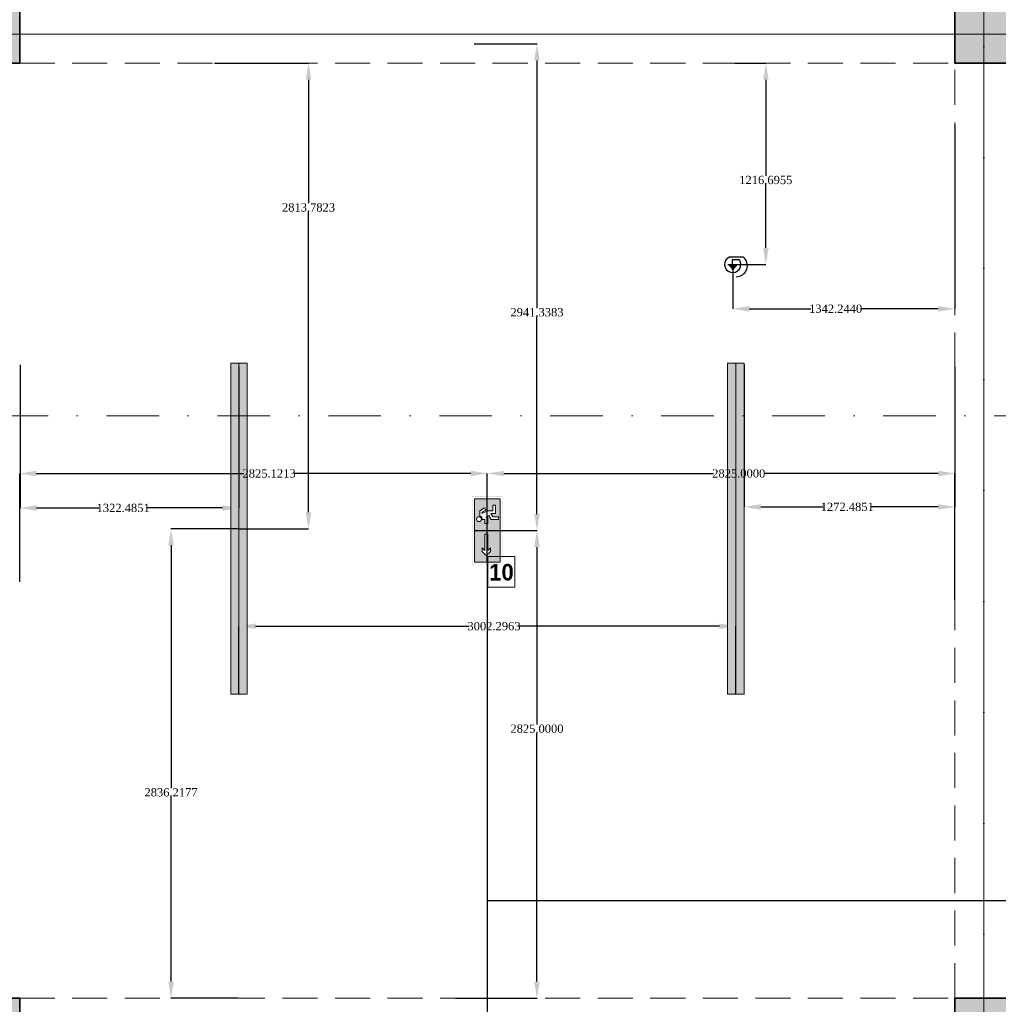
# Model space of a CAD drawing. Header units: inches. Extents: x -177438 to 34922, y -9538 to 55319.
# Tile 38 of 59: x 1944 to 7856, y 5760 to 11710. Entities that reach past the tile are written whole.
import ezdxf
from ezdxf.enums import TextEntityAlignment as Align

# ---------------------------------------------------------------- set-up
doc = ezdxf.new("R2010")
doc.units = ezdxf.units.IN
doc.header["$MEASUREMENT"] = 0
doc.set_wipeout_variables(frame=1)
doc.linetypes.add('Dot & Dashed', pattern=[670.277762, 317.5, -176.388889, 0, -176.388874])
doc.linetypes.add('Hidden', pattern=[317.5, 211.666667, -105.833333])
for name, color, linetype in [('- ავარიული განათება', 7, 'Continuous'), ('- განათება', 7, 'Continuous'), ('Marker - Section', 7, 'Continuous'), ('Structural - Bearing', 7, 'Continuous'), ('Structural - Grid', 7, 'Continuous')]:
    doc.layers.add(name, color=color, linetype=linetype)
for name, color, linetype, lineweight, true_color in [('Marker - Section_Pen_No__108', 7, 'Continuous', 13, 0xfd8379), ('Structural - Bearing_Pen_No__102', 7, 'Continuous', 13, 0xcccccc), ('Structural - Bearing_Pen_No__161', 7, 'Continuous', 13, 0x6a6a6a), ('Structural - Bearing_Pen_No__28', 7, 'Continuous', 35, 0xa80f02), ('Structural - Bearing_Pen_No__81', 7, 'Continuous', 20, 0x6a6a6a), ('Structural - Grid_Pen_No__81', 7, 'Continuous', 20, 0x6a6a6a)]:
    doc.layers.add(name, color=color, linetype=linetype, lineweight=lineweight, true_color=true_color)
doc.layers.add('New_Annotation - Text_Pen_No__20', color=1, linetype='Continuous', lineweight=0)
doc.layers.add('Structural - Bearing_Pen_No__20', color=1, linetype='Continuous', lineweight=0)
doc.styles.add('GENERATED_STYLE_3', font='txt')
doc.styles.add('GENERATED_STYLE_4', font='txt')
doc.styles.get("Standard").update_dxf_attribs({"font": 'arial.ttf'})
doc.dimstyles.get("Standard").update_dxf_attribs({"dimtxt": 0.18, "dimasz": 0.18, "dimexe": 0.18, "dimexo": 0.0625, "dimgap": 0.09, "dimtad": 0, "dimtih": 1, "dimtoh": 1, "dimdec": 4, "dimzin": 0, "dimdsep": 46, "dimtxsty": 'Standard', "dimcen": 0.09, "dimadec": 0, "dimazin": 0, "dimtfac": 1, "dimtdec": 4, "dimtofl": 0, "dimtmove": 0, "dimatfit": 3, "dimfxl": 1, "dimtolj": 1, "dimtzin": 0, "dimarcsym": 0})

# ---------------------------------------------------------------- blocks, each defined once
blk = doc.blocks.new('Column_16', base_point=(-29008.8, 32663))
at = {"layer": 'Structural - Bearing_Pen_No__161', "linetype": 'Continuous', "lineweight": 0, "true_color": 0x6a6a6a}
blk.add_hatch(color=251, dxfattribs=at).paths.add_polyline_path([(-28833.8, 32488), (-28833.8, 32838), (-29183.8, 32838), (-29183.8, 32488)])
at = {"layer": 'Structural - Bearing_Pen_No__20', "color": 1, "linetype": 'Continuous', "lineweight": 0}
for p, q in [((-29008.8, 32743), (-29008.8, 32918)), ((-29088.8, 32663), (-29263.8, 32663)), ((-28928.8, 32663), (-28753.8, 32663)), ((-29008.8, 32583), (-29008.8, 32408))]:
    blk.add_line(p, q, dxfattribs=at)
blk.add_point((-29008.8, 32663), dxfattribs=at)
at = {"layer": 'Structural - Bearing_Pen_No__28', "color": 14, "linetype": 'Continuous', "lineweight": 35, "true_color": 0xa80f02, "flags": 128}
blk.add_lwpolyline([(-28833.8, 32488), (-28833.8, 32838), (-29183.8, 32838), (-29183.8, 32488)], close=True, dxfattribs=at)
blk = doc.blocks.new('Column_18', base_point=(-29008.8, 26663))
at = {"layer": 'Structural - Bearing_Pen_No__161', "linetype": 'Continuous', "lineweight": 0, "true_color": 0x6a6a6a}
blk.add_hatch(color=251, dxfattribs=at).paths.add_polyline_path([(-28833.8, 26488), (-28833.8, 26838), (-29183.8, 26838), (-29183.8, 26488)])
at = {"layer": 'Structural - Bearing_Pen_No__20', "color": 1, "linetype": 'Continuous', "lineweight": 0}
for p, q in [((-29008.8, 26743), (-29008.8, 26918)), ((-29088.8, 26663), (-29263.8, 26663)), ((-28928.8, 26663), (-28753.8, 26663)), ((-29008.8, 26583), (-29008.8, 26408))]:
    blk.add_line(p, q, dxfattribs=at)
blk.add_point((-29008.8, 26663), dxfattribs=at)
at = {"layer": 'Structural - Bearing_Pen_No__28', "color": 14, "linetype": 'Continuous', "lineweight": 35, "true_color": 0xa80f02, "flags": 128}
blk.add_lwpolyline([(-28833.8, 26488), (-28833.8, 26838), (-29183.8, 26838), (-29183.8, 26488)], close=True, dxfattribs=at)
blk = doc.blocks.new('Column_20', base_point=(-23008.8, 32663))
at = {"layer": 'Structural - Bearing_Pen_No__161', "linetype": 'Continuous', "lineweight": 0, "true_color": 0x6a6a6a}
blk.add_hatch(color=251, dxfattribs=at).paths.add_polyline_path([(-22833.8, 32488), (-22833.8, 32838), (-23183.8, 32838), (-23183.8, 32488)])
at = {"layer": 'Structural - Bearing_Pen_No__20', "color": 1, "linetype": 'Continuous', "lineweight": 0}
for p, q in [((-23008.8, 32743), (-23008.8, 32918)), ((-23088.8, 32663), (-23263.8, 32663)), ((-22928.8, 32663), (-22753.8, 32663)), ((-23008.8, 32583), (-23008.8, 32408))]:
    blk.add_line(p, q, dxfattribs=at)
blk.add_point((-23008.8, 32663), dxfattribs=at)
at = {"layer": 'Structural - Bearing_Pen_No__28', "color": 14, "linetype": 'Continuous', "lineweight": 35, "true_color": 0xa80f02, "flags": 128}
blk.add_lwpolyline([(-22833.8, 32488), (-22833.8, 32838), (-23183.8, 32838), (-23183.8, 32488)], close=True, dxfattribs=at)
blk = doc.blocks.new('Column_22', base_point=(-23008.8, 26663))
at = {"layer": 'Structural - Bearing_Pen_No__161', "linetype": 'Continuous', "lineweight": 0, "true_color": 0x6a6a6a}
blk.add_hatch(color=251, dxfattribs=at).paths.add_polyline_path([(-22833.8, 26488), (-22833.8, 26838), (-23183.8, 26838), (-23183.8, 26488)])
at = {"layer": 'Structural - Bearing_Pen_No__20', "color": 1, "linetype": 'Continuous', "lineweight": 0}
for p, q in [((-23008.8, 26743), (-23008.8, 26918)), ((-23088.8, 26663), (-23263.8, 26663)), ((-22928.8, 26663), (-22753.8, 26663)), ((-23008.8, 26583), (-23008.8, 26408))]:
    blk.add_line(p, q, dxfattribs=at)
blk.add_point((-23008.8, 26663), dxfattribs=at)
at = {"layer": 'Structural - Bearing_Pen_No__28', "color": 14, "linetype": 'Continuous', "lineweight": 35, "true_color": 0xa80f02, "flags": 128}
blk.add_lwpolyline([(-22833.8, 26488), (-22833.8, 26838), (-23183.8, 26838), (-23183.8, 26488)], close=True, dxfattribs=at)
blk = doc.blocks.new('Standard grid marker')
at = {"layer": 'Structural - Grid_Pen_No__81', "color": 251, "linetype": 'Continuous', "lineweight": 20, "true_color": 0x6a6a6a}
blk.add_line((1000, 0), (51328.1, 0), dxfattribs=at)
at = {"layer": 'Structural - Grid_Pen_No__81', "color": 251, "lineweight": 20, "true_color": 0x6a6a6a, "style": 'GENERATED_STYLE_3'}
for tag, p in [('AC_MarkerText_1_0', (-100, -144)), ('AC_MarkerText_1_1', (52428.1, -144))]:
    blk.add_attdef(tag, text='', height=100, rotation=180, dxfattribs=at).set_placement(p, align=Align.TOP_CENTER)
blk = doc.blocks.new('Standard grid marker_2')
at = {"layer": 'Structural - Grid_Pen_No__81', "color": 251, "linetype": 'Continuous', "lineweight": 20, "true_color": 0x6a6a6a}
blk.add_line((1000, 0), (27734.9, 0), dxfattribs=at)
at = {"layer": 'Structural - Grid_Pen_No__81', "color": 251, "lineweight": 20, "true_color": 0x6a6a6a, "style": 'GENERATED_STYLE_3'}
for tag, p in [('AC_MarkerText_1_0', (-1.5, -46.7)), ('AC_MarkerText_1_1', (28933.4, -46.7))]:
    blk.add_attdef(tag, text='', height=100, rotation=270, dxfattribs=at).set_placement(p, align=Align.TOP_CENTER)
blk = doc.blocks.new('Beam_5', base_point=(-23008.8, 14663))
at = {"layer": 'Structural - Bearing_Pen_No__102', "color": 254, "linetype": 'Hidden', "lineweight": 13, "true_color": 0xcccccc}
blk.add_line((-23183.8, 26838), (-23183.8, 32488), dxfattribs=at)
at = {"layer": 'Structural - Bearing_Pen_No__81', "color": 251, "linetype": 'Dot & Dashed', "lineweight": 20, "true_color": 0x6a6a6a}
blk.add_line((-23008.8, 14663), (-23008.8, 39096.2), dxfattribs=at)
blk = doc.blocks.new('Beam_12', base_point=(-47008.8, 26663))
at = {"layer": 'Structural - Bearing_Pen_No__102', "color": 254, "linetype": 'Hidden', "lineweight": 13, "true_color": 0xcccccc}
blk.add_line((-28833.8, 26838), (-23183.8, 26838), dxfattribs=at)
blk = doc.blocks.new('Beam_13', base_point=(-47008.8, 32663))
at = {"layer": 'Structural - Bearing_Pen_No__102', "color": 254, "linetype": 'Hidden', "lineweight": 13, "true_color": 0xcccccc}
blk.add_line((-28833.8, 32488), (-23183.8, 32488), dxfattribs=at)
at = {"layer": 'Structural - Bearing_Pen_No__81', "color": 251, "linetype": 'Dot & Dashed', "lineweight": 20, "true_color": 0x6a6a6a}
blk.add_line((-47008.8, 32663), (991.2, 32663), dxfattribs=at)
blk = doc.blocks.new('Cutting Plane_2', base_point=(3944.3, 35559.3))
at = {"layer": 'Marker - Section_Pen_No__108', "color": 11, "linetype": 'Dot & Dashed', "lineweight": 13, "true_color": 0xfd8379}
blk.add_line((-19947.3, 30356.7), (-47933.8, 30356.7), dxfattribs=at)
blk = doc.blocks.new('მოძრაობის დეტექტორი')
at = {"layer": '- განათება'}
h = blk.add_hatch(color=6, dxfattribs=at)
h.dxf.hatch_style = 1
h.paths.add_polyline_path([(-100, -1), (1, -123), (100, 1)])
at = {"layer": '- განათება', "color": 6}
for p, q in [((-100, -1), (100, 1)), ((-58, 165), (233, 165)), ((0, 106), (143, 106)), ((1, -123), (100, 1))]:
    blk.add_line(p, q, dxfattribs=at)
blk.add_lwpolyline([(0, 0), (0, 106)], dxfattribs=at)
for centre, radius, start, end in [((3, 0), 176, 110.3272, 37.1447), ((77, -23), 245, 270.0765, 50.2358)]:
    blk.add_arc(centre, radius, start, end, dxfattribs=at)
blk = doc.blocks.new('მოძრაობის დედექტორი')
at = {"layer": '- განათება', "color": 6}
blk.add_blockref('მოძრაობის დეტექტორი', (0, 0), dxfattribs=at)
blk = doc.blocks.new('*D886')
at = {"layer": '- განათება', "color": 0, "lineweight": -2, "transparency": 16777216}
for p, q in [((3120.4, 11447.3), (3689, 11447.3)), ((3688.8, 11347.3), (3688.8, 10600.6)), ((3688.8, 8733.5), (3688.8, 10549.4)), ((3268.6, 8633.5), (3689, 8633.5))]:
    blk.add_line(p, q, dxfattribs=at)
at = {"layer": '- განათება', "color": 0, "transparency": 16777216}
for points in [[(3672.1, 11347.3), (3705.5, 11347.3), (3688.8, 11447.3)], [(3672.1, 8733.5), (3705.5, 8733.5), (3688.8, 8633.5)]]:
    blk.add_solid(points, dxfattribs=at)
at = {"layer": 'Defpoints', "color": 0, "transparency": 16777216}
for p in [(3120.3, 11447.3), (3688.8, 11447.3), (3268.5, 8633.5)]:
    blk.add_point(p, dxfattribs=at)
at = {"layer": '- განათება', "color": 0, "transparency": 16777216, "insert": (3688.8, 10575), "char_height": 50, "attachment_point": 5}
blk.add_mtext('\\A1;{\\fSylfaen|b0|i0|c0|p18;2813.7823}', dxfattribs=at)
blk = doc.blocks.new('*D884')
at = {"layer": '- განათება', "color": 0, "lineweight": -2, "transparency": 16777216}
for p, q in [((3268.5, 7633.6), (3268.5, 8044.7)), ((3368.5, 8044.5), (4657.9, 8044.5)), ((6170.8, 8044.5), (4960.7, 8044.5)), ((6270.8, 7633.6), (6270.8, 8044.7))]:
    blk.add_line(p, q, dxfattribs=at)
at = {"layer": '- განათება', "color": 0, "transparency": 16777216}
for points in [[(3368.5, 8061.2), (3368.5, 8027.8), (3268.5, 8044.5)], [(6170.8, 8061.2), (6170.8, 8027.8), (6270.8, 8044.5)]]:
    blk.add_solid(points, dxfattribs=at)
at = {"layer": 'Defpoints', "color": 0, "transparency": 16777216}
for p in [(3268.5, 8044.5), (3268.5, 7633.5), (6270.8, 7633.5)]:
    blk.add_point(p, dxfattribs=at)
at = {"layer": '- განათება', "color": 0, "transparency": 16777216, "insert": (4809.3, 8044.5), "char_height": 50, "attachment_point": 5}
blk.add_mtext('\\A1;{\\fSylfaen|b0|i0|c0|p18;3002.2963}', dxfattribs=at)
blk = doc.blocks.new('*D885')
at = {"layer": '- განათება', "color": 0, "lineweight": -2, "transparency": 16777216}
for p, q in [((3268.4, 8633.5), (2857.8, 8633.5)), ((2858, 8533.5), (2858, 7066.1)), ((2858, 5897.3), (2858, 7014.9)), ((3262.2, 5797.3), (2857.8, 5797.3))]:
    blk.add_line(p, q, dxfattribs=at)
at = {"layer": '- განათება', "color": 0, "transparency": 16777216}
for points in [[(2841.3, 8533.5), (2874.7, 8533.5), (2858, 8633.5)], [(2841.3, 5897.3), (2874.7, 5897.3), (2858, 5797.3)]]:
    blk.add_solid(points, dxfattribs=at)
at = {"layer": 'Defpoints', "color": 0, "transparency": 16777216}
for p in [(2858, 8633.5), (3268.5, 8633.5), (3262.3, 5797.3)]:
    blk.add_point(p, dxfattribs=at)
at = {"layer": '- განათება', "color": 0, "transparency": 16777216, "insert": (2858, 7040.5), "char_height": 50, "attachment_point": 5}
blk.add_mtext('\\A1;{\\fSylfaen|b0|i0|c0|p18;2836.2177}', dxfattribs=at)
blk = doc.blocks.new('*D897')
at = {"layer": '- განათება', "color": 0, "lineweight": -2, "transparency": 16777216}
for p, q in [((1946, 9624.7), (1946, 8758.8)), ((3268.5, 9611.4), (3268.5, 8758.8)), ((2046, 8759), (2421.9, 8759)), ((3168.5, 8759), (2715.7, 8759))]:
    blk.add_line(p, q, dxfattribs=at)
at = {"layer": '- განათება', "color": 0, "transparency": 16777216}
for points in [[(2046, 8775.7), (2046, 8742.3), (1946, 8759)], [(3168.5, 8775.7), (3168.5, 8742.3), (3268.5, 8759)]]:
    blk.add_solid(points, dxfattribs=at)
at = {"layer": 'Defpoints', "color": 0, "transparency": 16777216}
for p in [(1946, 9624.7), (3268.5, 9611.5), (1946, 8759)]:
    blk.add_point(p, dxfattribs=at)
at = {"layer": '- განათება', "color": 0, "transparency": 16777216, "insert": (2568.8, 8759), "char_height": 50, "attachment_point": 5}
blk.add_mtext('\\A1;{\\fSylfaen|b0|i0|c0|p18;1322.4851}', dxfattribs=at)
blk = doc.blocks.new('*D896')
at = {"layer": '- განათება', "color": 0, "lineweight": -2, "transparency": 16777216}
for p, q in [((6320.8, 9624.7), (6320.8, 8765.3)), ((7593.3, 9611.4), (7593.3, 8765.3)), ((6420.8, 8765.5), (6796.7, 8765.5)), ((7493.3, 8765.5), (7090.5, 8765.5))]:
    blk.add_line(p, q, dxfattribs=at)
at = {"layer": '- განათება', "color": 0, "transparency": 16777216}
for points in [[(6420.8, 8782.2), (6420.8, 8748.8), (6320.8, 8765.5)], [(7493.3, 8782.2), (7493.3, 8748.8), (7593.3, 8765.5)]]:
    blk.add_solid(points, dxfattribs=at)
at = {"layer": 'Defpoints', "color": 0, "transparency": 16777216}
for p in [(6320.8, 9624.7), (7593.3, 9611.5), (6320.8, 8765.5)]:
    blk.add_point(p, dxfattribs=at)
at = {"layer": '- განათება', "color": 0, "transparency": 16777216, "insert": (6943.6, 8765.5), "char_height": 50, "attachment_point": 5}
blk.add_mtext('\\A1;{\\fSylfaen|b0|i0|c0|p18;1272.4851}', dxfattribs=at)
blk = doc.blocks.new('*D1018')
at = {"layer": '- განათება', "color": 0, "lineweight": -2, "transparency": 16777216}
for p, q in [((7593.7, 11076.5), (7593.7, 9962.5)), ((6251.5, 10230.5), (6251.5, 9962.5)), ((6351.5, 9962.7), (6723.9, 9962.7)), ((7493.7, 9962.7), (7023.1, 9962.7))]:
    blk.add_line(p, q, dxfattribs=at)
at = {"layer": '- განათება', "color": 0, "transparency": 16777216}
for points in [[(6351.5, 9979.4), (6351.5, 9946.1), (6251.5, 9962.7)], [(7493.7, 9979.4), (7493.7, 9946.1), (7593.7, 9962.7)]]:
    blk.add_solid(points, dxfattribs=at)
at = {"layer": 'Defpoints', "color": 0, "transparency": 16777216}
for p in [(7593.7, 11076.6), (6251.5, 10230.6), (6251.5, 9962.7)]:
    blk.add_point(p, dxfattribs=at)
at = {"layer": '- განათება', "color": 0, "transparency": 16777216, "insert": (6873.5, 9962.7), "char_height": 50, "attachment_point": 5}
blk.add_mtext('\\A1;{\\fSylfaen|b0|i0|c0|p18;1342.2440}', dxfattribs=at)
blk = doc.blocks.new('*D1019')
at = {"layer": '- განათება', "color": 0, "lineweight": -2, "transparency": 16777216}
for p, q in [((6265.3, 11447.3), (6451.9, 11447.3)), ((6451.7, 11347.3), (6451.7, 10766.4)), ((6451.7, 10330.6), (6451.7, 10715)), ((6250.8, 10230.6), (6451.9, 10230.6))]:
    blk.add_line(p, q, dxfattribs=at)
at = {"layer": '- განათება', "color": 0, "transparency": 16777216}
for points in [[(6435.1, 11347.3), (6468.4, 11347.3), (6451.7, 11447.3)], [(6435.1, 10330.6), (6468.4, 10330.6), (6451.7, 10230.6)]]:
    blk.add_solid(points, dxfattribs=at)
at = {"layer": 'Defpoints', "color": 0, "transparency": 16777216}
for p in [(6265.3, 11447.3), (6250.7, 10230.6), (6451.7, 10230.6)]:
    blk.add_point(p, dxfattribs=at)
at = {"layer": '- განათება', "color": 0, "transparency": 16777216, "insert": (6451.7, 10740.7), "char_height": 50, "attachment_point": 5}
blk.add_mtext('\\A1;{\\fSylfaen|b0|i0|c0|p18;1216.6955}', dxfattribs=at)
blk = doc.blocks.new('ექსიტიი')
at = {"layer": '- ავარიული განათება', "linetype": 'Continuous', "lineweight": 35}
h = blk.add_hatch(color=7, dxfattribs=at)
h.paths.add_polyline_path([(-16445, -14820), (-15391, -14820), (-15391, -14349), (-16445, -14349)])
h.paths.add_polyline_path([(-15397, -14813), (-16438, -14813), (-16438, -14356), (-15397, -14356)], flags=0)
at = {"layer": '- ავარიული განათება', "transparency": 33554687}
h = blk.add_hatch(color=3, dxfattribs=at)
h.dxf.hatch_style = 1
h.paths.add_polyline_path([(-16408, -14386), (-16408, -14785), (-15428, -14785), (-15428, -14386)])
h.paths.add_polyline_path([(-15863, -14548), (-15610, -14548), (-15650, -14505), (-15594, -14505), (-15534, -14570), (-15597, -14635), (-15652, -14635), (-15611, -14593), (-15863, -14593)], flags=16)
h.paths.add_polyline_path([(-16057, -14458, -1), (-16132, -14458, -1)], flags=16)
h.paths.add_polyline_path([(-16029, -14548), (-16029, -14593), (-16141, -14593), (-16150, -14610), (-16089, -14647), (-16089, -14758), (-16133, -14758), (-16133, -14671), (-16181, -14638), (-16181, -14712), (-16310, -14712), (-16310, -14670), (-16225, -14670), (-16225, -14570), (-16268, -14545), (-16223, -14469), (-16142, -14469, 0.505536), (-16092, -14503), (-16092, -14548)], flags=16)
at = {"layer": '- ავარიული განათება', "color": 7, "linetype": 'Continuous', "lineweight": 13}
for p, q in [((-15428, -14386), (-16408, -14386)), ((-16408, -14386), (-16408, -14785)), ((-15428, -14785), (-15428, -14386)), ((-16223, -14469), (-16268, -14545)), ((-16268, -14545), (-16233, -14565)), ((-16233, -14565), (-16200, -14503)), ((-16180, -14509), (-16225, -14592)), ((-16225, -14592), (-16225, -14670)), ((-16142, -14469), (-16223, -14469)), ((-16200, -14503), (-16180, -14509)), ((-16150, -14610), (-16126, -14561)), ((-16126, -14561), (-16126, -14593)), ((-16126, -14593), (-16029, -14593)), ((-16092, -14548), (-16092, -14503)), ((-16029, -14548), (-16092, -14548)), ((-16029, -14593), (-16029, -14548)), ((-15610, -14548), (-15863, -14548)), ((-15863, -14548), (-15863, -14593)), ((-15863, -14593), (-15611, -14593)), ((-15611, -14593), (-15652, -14635)), ((-15594, -14505), (-15650, -14505)), ((-15650, -14505), (-15610, -14548)), ((-15597, -14635), (-15534, -14570)), ((-15534, -14570), (-15594, -14505)), ((-16225, -14670), (-16310, -14670)), ((-16310, -14670), (-16310, -14712)), ((-16310, -14712), (-16181, -14712)), ((-16181, -14712), (-16181, -14638)), ((-16181, -14638), (-16133, -14671)), ((-16089, -14647), (-16150, -14610)), ((-16133, -14671), (-16133, -14758)), ((-16089, -14758), (-16089, -14647)), ((-15652, -14635), (-15597, -14635)), ((-16408, -14785), (-15428, -14785)), ((-16133, -14758), (-16089, -14758))]:
    blk.add_line(p, q, dxfattribs=at)
for centre, start, end in [((-16094, -14458), 360, 180), ((-16104, -14468), 181.7955, 289.0684), ((-16094, -14458), 180, 0)]:
    blk.add_arc(centre, 37.2, start, end, dxfattribs=at)
blk = doc.blocks.new('*D1126')
at = {"layer": '- ავარიული განათება', "color": 0, "lineweight": -2, "transparency": 16777216}
for p, q in [((4690.8, 8622.3), (5069.2, 8622.3)), ((5069, 8522.3), (5069, 7450.5)), ((5069, 5897.3), (5069, 7399.2)), ((4577.3, 5797.3), (5069.2, 5797.3))]:
    blk.add_line(p, q, dxfattribs=at)
at = {"layer": '- ავარიული განათება', "color": 0, "transparency": 16777216}
for points in [[(5052.3, 8522.3), (5085.7, 8522.3), (5069, 8622.3)], [(5052.3, 5897.3), (5085.7, 5897.3), (5069, 5797.3)]]:
    blk.add_solid(points, dxfattribs=at)
at = {"layer": 'Defpoints', "color": 0, "transparency": 16777216}
for p in [(4690.7, 8622.3), (5069, 8622.3), (4577.3, 5797.3)]:
    blk.add_point(p, dxfattribs=at)
at = {"layer": '- ავარიული განათება', "color": 0, "transparency": 16777216, "insert": (5069, 7424.8), "char_height": 50, "attachment_point": 5}
blk.add_mtext('\\A1;{\\fSylfaen|b0|i0|c0|p18;2825.0000}', dxfattribs=at)
blk = doc.blocks.new('*D1128')
at = {"layer": '- ავარიული განათება', "color": 0, "lineweight": -2, "transparency": 16777216}
for p, q in [((4690.5, 11563.6), (5069.2, 11563.6)), ((5069, 11463.6), (5069, 9967.4)), ((5069, 8722.3), (5069, 9916)), ((4690.2, 8622.3), (5069.2, 8622.3))]:
    blk.add_line(p, q, dxfattribs=at)
at = {"layer": '- ავარიული განათება', "color": 0, "transparency": 16777216}
for points in [[(5052.3, 11463.6), (5085.7, 11463.6), (5069, 11563.6)], [(5052.3, 8722.3), (5085.7, 8722.3), (5069, 8622.3)]]:
    blk.add_solid(points, dxfattribs=at)
at = {"layer": 'Defpoints', "color": 0, "transparency": 16777216}
for p in [(4690.4, 11563.6), (5069, 11563.6), (4690.1, 8622.3)]:
    blk.add_point(p, dxfattribs=at)
at = {"layer": '- ავარიული განათება', "color": 0, "transparency": 16777216, "insert": (5069, 9941.7), "char_height": 50, "attachment_point": 5}
blk.add_mtext('\\A1;{\\fSylfaen|b0|i0|c0|p18;2941.3383}', dxfattribs=at)
blk = doc.blocks.new('*D1129')
at = {"layer": '- ავარიული განათება', "color": 0, "lineweight": -2, "transparency": 16777216}
for p, q in [((1943.7, 8312.6), (1943.7, 8967.7)), ((2043.7, 8967.5), (3298.2, 8967.5)), ((4668.8, 8967.5), (3602.4, 8967.5)), ((4768.8, 8430.6), (4768.8, 8967.7))]:
    blk.add_line(p, q, dxfattribs=at)
at = {"layer": '- ავარიული განათება', "color": 0, "transparency": 16777216}
for points in [[(2043.7, 8984.2), (2043.7, 8950.8), (1943.7, 8967.5)], [(4668.8, 8984.2), (4668.8, 8950.8), (4768.8, 8967.5)]]:
    blk.add_solid(points, dxfattribs=at)
at = {"layer": 'Defpoints', "color": 0, "transparency": 16777216}
for p in [(1943.7, 8967.5), (4768.8, 8430.5), (1943.7, 8312.5)]:
    blk.add_point(p, dxfattribs=at)
at = {"layer": '- ავარიული განათება', "color": 0, "transparency": 16777216, "insert": (3450.3, 8967.5), "char_height": 50, "attachment_point": 5}
blk.add_mtext('\\A1;{\\fSylfaen|b0|i0|c0|p18;2825.1213}', dxfattribs=at)
blk = doc.blocks.new('*D1127')
at = {"layer": '- ავარიული განათება', "color": 0, "lineweight": -2, "transparency": 16777216}
for p, q in [((4768.7, 8430.6), (4768.7, 8967.7)), ((4868.7, 8967.5), (6135.7, 8967.5)), ((7493.7, 8967.5), (6440.3, 8967.5)), ((7593.7, 8203.4), (7593.7, 8967.7))]:
    blk.add_line(p, q, dxfattribs=at)
at = {"layer": '- ავარიული განათება', "color": 0, "transparency": 16777216}
for points in [[(4868.7, 8984.2), (4868.7, 8950.8), (4768.7, 8967.5)], [(7493.7, 8984.2), (7493.7, 8950.8), (7593.7, 8967.5)]]:
    blk.add_solid(points, dxfattribs=at)
at = {"layer": 'Defpoints', "color": 0, "transparency": 16777216}
for p in [(4768.7, 8967.5), (4768.7, 8430.5), (7593.7, 8203.3)]:
    blk.add_point(p, dxfattribs=at)
at = {"layer": '- ავარიული განათება', "color": 0, "transparency": 16777216, "insert": (6288, 8967.5), "char_height": 50, "attachment_point": 5}
blk.add_mtext('\\A1;{\\fSylfaen|b0|i0|c0|p18;2825.0000}', dxfattribs=at)

msp = doc.modelspace()

# ---------------------------------------------------------------- block references
at = {"layer": 'Structural - Bearing', "color": 254, "lineweight": 13, "true_color": 0xcccccc}
for name, p in [('Beam_5', (7768.71602, -6377.71606)), ('Beam_13', (-16231.28398, 11622.28394)), ('Beam_12', (-16231.28398, 5622.28394))]:
    msp.add_blockref(name, p, dxfattribs=at)
at = {"layer": 'Structural - Bearing', "color": 14, "lineweight": 35, "true_color": 0xa80f02}
for name, p in [('Column_16', (1768.71602, 11622.28394)), ('Column_20', (7768.71602, 11622.28394)), ('Column_18', (1768.71602, 5622.28394)), ('Column_22', (7768.71602, 5622.28394))]:
    msp.add_blockref(name, p, dxfattribs=at)
at = {"layer": 'Structural - Grid', "color": 8, "linetype": 'Continuous', "lineweight": 15, "zscale": 1000}
for name, p, rotation in [('Standard grid marker_2', (7768.71602, -9337.64184), 90), ('Standard grid marker', (34721.7883, 11622.28394), 180)]:
    msp.add_blockref(name, p, dxfattribs=dict(at, rotation=rotation))

# ---------------------------------------------------------------- dimensions: what is measured, and where the dimension line sits
at = {"layer": '- განათება', "color": 1}
for base, p1, p2, angle, picture, middle in [((2858, 8633.50161), (3262.29635, 5797.28394), (3268.49746, 8633.50161), 90, '*D885', (2858, 7040.5)), ((3268.4974630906, 8044.5), (6270.7938101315, 7633.5016132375), (3268.4974630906, 7633.5016132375), 180, '*D884', (4809.2963470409, 8044.5))]:
    dim = msp.add_linear_dim(base=base, p1=p1, p2=p2, angle=angle, text='{\\fSylfaen|b0|i0|c0|p18;<>}', dimstyle='Standard', override={"dimtxt": 50, "dimasz": 100}, dxfattribs=at)
    dim.commit()
    dim.dimension.update_dxf_attribs({"geometry": picture, "text_midpoint": middle, "dimtype": 160})

# ---------------------------------------------------------------- wipeouts: each hides what was drawn before it
at = {"color": 1, "linetype": 'Continuous', "lineweight": 0, "ltscale": 196019.703675}
msp.add_wipeout([(4772.63386, 8280.80982), (4935.97986, 8280.80982), (4935.97986, 8465.65882), (4772.63386, 8465.65882)], dxfattribs=at).dxf.layer = 'New_Annotation - Text_Pen_No__20'

# ---------------------------------------------------------------- next in the draw order: linework, layer by layer
at = {"layer": '- ავარიული განათება', "color": 3}
for points in [[(4768.71602, 6386.88071), (22768.71602, 6386.88071), (22768.71602, 8544.30312)], [(4768.71602, 8430.50283), (4768.71602, 2470.11968)]]:
    msp.add_lwpolyline(points, dxfattribs=at)
at = {"layer": 'New_Annotation - Text_Pen_No__20', "color": 1, "linetype": 'Continuous', "lineweight": 0, "flags": 128}
msp.add_lwpolyline([(4772.63386, 8280.80982), (4935.97986, 8280.80982), (4935.97986, 8465.65882), (4772.63386, 8465.65882), (4772.63386, 8280.80982)], close=True, dxfattribs=at)

# ---------------------------------------------------------------- next in the draw order: block references
at = {"layer": '- ავარიული განათება', "xscale": -0.3911874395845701, "yscale": 0.3911874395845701, "zscale": 0.3911874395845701, "rotation": 90}
msp.add_blockref('ექსიტიი', (-936.90753, 2395.40591), dxfattribs=at)
at = {"layer": 'Marker - Section', "color": 11, "lineweight": 13, "true_color": 0xfd8379}
msp.add_blockref('Cutting Plane_2', (34721.7883, 14518.59888), dxfattribs=at)

# ---------------------------------------------------------------- next in the draw order: texts
at = {"layer": 'New_Annotation - Text_Pen_No__20', "color": 1, "linetype": 'Continuous', "lineweight": 0, "insert": (4854.30686, 8420.73761), "char_height": 100, "attachment_point": 2, "style": 'GENERATED_STYLE_4'}
msp.add_mtext('\\A1;{\\pqc;\\fBOG 2018|b1|i0|c0|p0;\\W1.000000;1\\fBOG 2018|b1|i0|c0|p0;\\W1.000000;0}', dxfattribs=at)

# ---------------------------------------------------------------- next in the draw order: dimensions: what is measured, and where the dimension line sits
at = {"layer": '- ავარიული განათება', "color": 1}
for base, p1, p2, angle, picture, middle in [((1943.7160239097, 8967.5), (4768.8372739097, 8430.5028341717), (1943.7160239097, 8312.5028341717), 180, '*D1129', (3450.2693806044, 8967.5)), ((4768.71602, 8967.5), (7593.71602, 8203.34479), (4768.71602, 8430.50283), 180, '*D1127', (6288.01188, 8967.5)), ((5069, 8622.28394), (4577.26813, 5797.28394), (4690.73521, 8622.28394), 90, '*D1126', (5069, 7424.84479))]:
    dim = msp.add_linear_dim(base=base, p1=p1, p2=p2, angle=angle, text='{\\fSylfaen|b0|i0|c0|p18;<>}', dimstyle='Standard', override={"dimtxt": 50, "dimasz": 100}, dxfattribs=at)
    dim.commit()
    dim.dimension.update_dxf_attribs({"geometry": picture, "text_midpoint": middle, "dimtype": 160})

# ---------------------------------------------------------------- next in the draw order: hatches: boundary and pattern name
at = {"layer": '- განათება', "linetype": 'Continuous', "lineweight": 0, "true_color": 0xbfbf00}
for points in [[(3218.49746, 9633.50161), (3318.49746, 9633.50161), (3318.49746, 7633.50161), (3218.49746, 7633.50161)], [(6220.79381, 9633.50161), (6320.79381, 9633.50161), (6320.79381, 7633.50161), (6220.79381, 7633.50161)]]:
    msp.add_hatch(color=52, dxfattribs=at).paths.add_polyline_path(points)

# ---------------------------------------------------------------- next in the draw order: linework, layer by layer
at = {"layer": '- განათება', "color": 7, "linetype": 'Continuous', "lineweight": 13}
for p, q in [((3268.49746, 9633.50161), (3268.49746, 7633.50161)), ((6270.79381, 9633.50161), (6270.79381, 7633.50161))]:
    msp.add_line(p, q, dxfattribs=at)
at = {"layer": '- განათება', "color": 8, "linetype": 'Continuous', "lineweight": 15, "flags": 128}
for points in [[(3218.49746, 9633.50161), (3318.49746, 9633.50161), (3318.49746, 7633.50161), (3218.49746, 7633.50161)], [(6220.79381, 9633.50161), (6320.79381, 9633.50161), (6320.79381, 7633.50161), (6220.79381, 7633.50161)]]:
    msp.add_lwpolyline(points, close=True, dxfattribs=at)

# ---------------------------------------------------------------- next in the draw order: block references
at = {"layer": '- განათება', "color": 6, "xscale": 0.2773570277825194, "yscale": 0.2773570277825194, "zscale": 0.2773570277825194}
msp.add_blockref('მოძრაობის დედექტორი', (6250.70642, 10230.58846), dxfattribs=at)

# ---------------------------------------------------------------- next in the draw order: dimensions: what is measured, and where the dimension line sits
at = {"layer": '- ავარიული განათება', "color": 1}
dim = msp.add_linear_dim(base=(5069, 11563.62221), p1=(4690.11271, 8622.28394), p2=(4690.39063, 11563.62221), angle=90, text='{\\fSylfaen|b0|i0|c0|p18;<>}', dimstyle='Standard', override={"dimtxt": 50, "dimasz": 100}, dxfattribs=at)
dim.commit()
dim.dimension.update_dxf_attribs({"geometry": '*D1128', "text_midpoint": (5069, 9941.71889), "dimtype": 160})
at = {"layer": '- განათება', "color": 1}
for base, p1, p2, angle, picture, middle in [((3688.79635, 11447.28394), (3268.49746, 8633.50161), (3120.29635, 11447.28394), 90, '*D886', (3688.79635, 10575)), ((6451.74886, 10230.58846), (6265.28029, 11447.28394), (6250.70642, 10230.58846), 270, '*D1019', (6451.74886, 10740.71767)), ((6251.47205, 9962.71767), (7593.71602, 11076.58846), (6251.47205, 10230.60289), 180, '*D1018', (6873.4904, 9962.71767)), ((1946.01237, 8759), (3268.49746, 9611.5), (1946.01237, 9624.71767), 180, '*D897', (2568.79635, 8759)), ((6320.79381, 8765.5), (7593.2789, 9611.5), (6320.79381, 9624.71767), 180, '*D896', (6943.57779, 8765.5))]:
    dim = msp.add_linear_dim(base=base, p1=p1, p2=p2, angle=angle, text='{\\fSylfaen|b0|i0|c0|p18;<>}', dimstyle='Standard', override={"dimtxt": 50, "dimasz": 100}, dxfattribs=at)
    dim.commit()
    dim.dimension.update_dxf_attribs({"geometry": picture, "text_midpoint": middle, "dimtype": 160})

doc.saveas('drawing.dxf')
